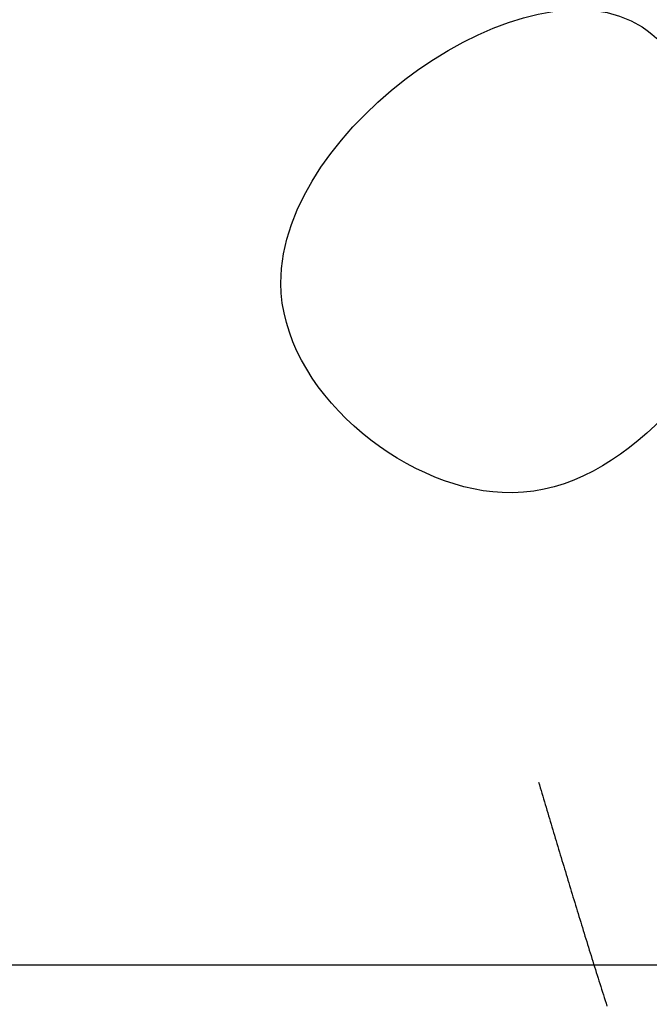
# Model space of a CAD drawing. Header units: millimetres. Extents: x 523431 to 527346, y -48565 to -47721.
# Tile 85 of 217: x 525053.4 to 525056.43, y -47997.94 to -47993.19. Entities that reach past the tile are written whole.
import ezdxf

# ---------------------------------------------------------------- set-up
doc = ezdxf.new("R2010")
doc.units = ezdxf.units.MM

# ---------------------------------------------------------------- blocks, each defined once
blk = doc.blocks.new('A$C0BD840A7')
at = {"color": 5, "start_tangent": (0.355599, 0.934638), "end_tangent": (0, -1)}
blk.add_spline([(4.6109, 9.5897), (3.9309, 10.3285), (3.4819, 9.5712), (2.3569, 2.7773), (1.0659, 1.7115), (-0.0007, 2.7212), (1.7395, 3.9553), (2.1043, 3.0016)], degree=3, dxfattribs=at)

msp = doc.modelspace()

# ---------------------------------------------------------------- linework, layer by layer
at = {"color": 174}
for p, q in [((525055.8939, -47996.8644), (525055.898, -47996.8778)), ((525055.898, -47996.8778), (525055.902, -47996.8913)), ((525055.902, -47996.8913), (525055.906, -47996.9048)), ((525055.906, -47996.9048), (525055.91, -47996.9183)), ((525055.91, -47996.9183), (525055.914, -47996.9318)), ((525055.914, -47996.9318), (525055.918, -47996.9453)), ((525055.918, -47996.9453), (525055.9221, -47996.9588)), ((525055.9221, -47996.9588), (525055.9261, -47996.9722)), ((525055.9261, -47996.9722), (525055.9301, -47996.9857)), ((525055.9301, -47996.9857), (525055.9341, -47996.9992)), ((525055.9341, -47996.9992), (525055.9381, -47997.0127)), ((525055.9381, -47997.0127), (525055.9422, -47997.0262)), ((525055.9422, -47997.0262), (525055.9462, -47997.0397)), ((525055.9462, -47997.0397), (525055.9502, -47997.0531)), ((525055.9502, -47997.0531), (525055.9542, -47997.0666)), ((525055.9542, -47997.0666), (525055.9583, -47997.0801)), ((525055.9583, -47997.0801), (525055.9623, -47997.0936)), ((525055.9623, -47997.0936), (525055.9663, -47997.1071)), ((525055.9663, -47997.1071), (525055.9704, -47997.1206)), ((525055.9704, -47997.1206), (525055.9744, -47997.134)), ((525055.9744, -47997.134), (525055.9784, -47997.1475)), ((525055.9784, -47997.1475), (525055.9825, -47997.161)), ((525055.9825, -47997.161), (525055.9865, -47997.1745)), ((525055.9865, -47997.1745), (525055.9905, -47997.188)), ((525055.9905, -47997.188), (525055.9946, -47997.2015)), ((525055.9946, -47997.2015), (525055.9986, -47997.2149)), ((525055.9986, -47997.2149), (525056.0027, -47997.2284)), ((525056.0027, -47997.2284), (525056.0067, -47997.2419)), ((525056.0067, -47997.2419), (525056.0108, -47997.2554)), ((525056.0108, -47997.2554), (525056.0148, -47997.2689)), ((525056.0148, -47997.2689), (525056.0189, -47997.2824)), ((525056.0189, -47997.2824), (525056.023, -47997.2959)), ((525056.023, -47997.2959), (525056.027, -47997.3093)), ((525056.027, -47997.3093), (525056.0311, -47997.3228)), ((525056.0311, -47997.3228), (525056.0352, -47997.3363)), ((525056.0352, -47997.3363), (525056.0392, -47997.3498)), ((525056.0392, -47997.3498), (525056.0433, -47997.3633)), ((525056.0433, -47997.3633), (525056.0474, -47997.3768)), ((525056.0474, -47997.3768), (525056.0515, -47997.3903)), ((525056.0515, -47997.3903), (525056.0556, -47997.4037)), ((525056.0556, -47997.4037), (525056.0597, -47997.4172)), ((525056.0597, -47997.4172), (525056.0637, -47997.4307)), ((525056.0637, -47997.4307), (525056.0678, -47997.4442)), ((525056.0678, -47997.4442), (525056.0719, -47997.4577)), ((525056.0719, -47997.4577), (525056.0761, -47997.4712)), ((525056.0761, -47997.4712), (525056.0802, -47997.4847)), ((525056.0802, -47997.4847), (525056.0843, -47997.4982)), ((525056.0843, -47997.4982), (525056.0884, -47997.5116)), ((525056.0884, -47997.5116), (525056.0925, -47997.5251)), ((525056.0925, -47997.5251), (525056.0967, -47997.5386)), ((525056.0967, -47997.5386), (525056.1008, -47997.5521)), ((525056.1008, -47997.5521), (525056.1049, -47997.5656)), ((525056.1049, -47997.5656), (525056.1091, -47997.5791)), ((525056.1091, -47997.5791), (525056.1132, -47997.5926)), ((525056.1132, -47997.5926), (525056.1174, -47997.6061)), ((525056.1174, -47997.6061), (525056.1215, -47997.6195)), ((525056.1215, -47997.6195), (525056.1257, -47997.633)), ((525056.1257, -47997.633), (525056.1298, -47997.6465)), ((525056.1298, -47997.6465), (525056.134, -47997.66)), ((525056.134, -47997.66), (525056.1382, -47997.6735)), ((525056.1382, -47997.6735), (525056.1424, -47997.687)), ((525056.1424, -47997.687), (525056.1466, -47997.7005)), ((525056.1466, -47997.7005), (525056.1508, -47997.714)), ((525056.1508, -47997.714), (525056.155, -47997.7275)), ((525056.155, -47997.7275), (525056.1592, -47997.741)), ((525056.1592, -47997.741), (525056.1634, -47997.7544)), ((525056.1634, -47997.7544), (525056.1676, -47997.7679)), ((525056.1676, -47997.7679), (525056.1718, -47997.7814)), ((525056.1718, -47997.7814), (525056.1761, -47997.7949)), ((525056.1761, -47997.7949), (525056.1803, -47997.8084)), ((525056.1803, -47997.8084), (525056.1845, -47997.8219)), ((525056.1845, -47997.8219), (525056.1888, -47997.8354)), ((525056.1888, -47997.8354), (525056.193, -47997.8489)), ((525056.193, -47997.8489), (525056.1973, -47997.8624)), ((525056.1973, -47997.8624), (525056.2016, -47997.8759)), ((525056.2016, -47997.8759), (525056.2058, -47997.8894)), ((525056.2058, -47997.8894), (525056.2101, -47997.9029)), ((525056.2101, -47997.9029), (525056.2144, -47997.9164)), ((525056.2144, -47997.9164), (525056.2187, -47997.9298)), ((525056.2187, -47997.9298), (525056.223, -47997.9433))]:
    msp.add_line(p, q, dxfattribs=at)
msp.add_line((525077.2903, -47997.7462), (525012.2903, -47997.7462))

# ---------------------------------------------------------------- block references
msp.add_blockref('A$C0BD840A7', (525054.6533, -47997.1811))

doc.saveas('drawing.dxf')
